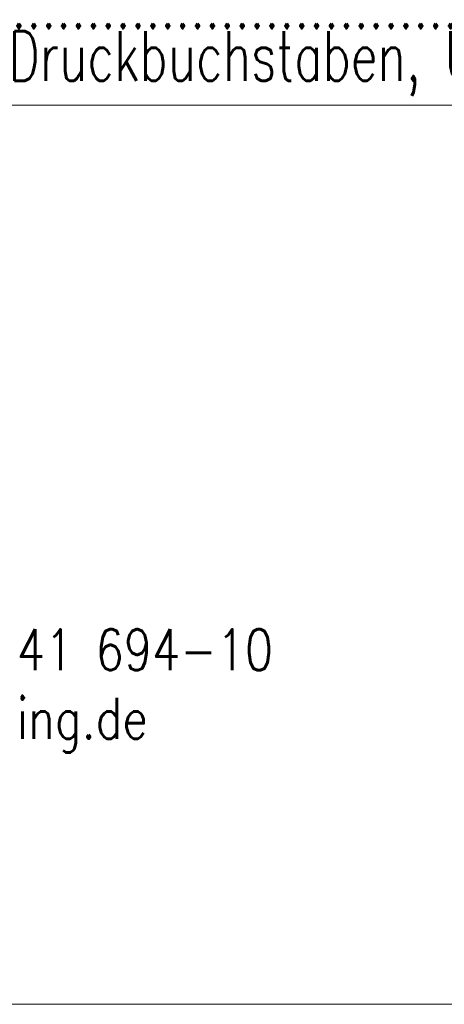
# Model space of a CAD drawing. Header units: metres. Extents: x -11 to 3521716, y 0 to 5943484.
# Tile 12 of 28: x 123.427 to 124.254, y 23.578 to 25.495. Entities that reach past the tile are written whole.
import ezdxf

# ---------------------------------------------------------------- set-up
doc = ezdxf.new("R2010")
doc.units = ezdxf.units.M
doc.layers.add('Stempel', color=7, linetype='Continuous')
doc.layers.add('T__TEXT', color=2, linetype='Continuous')
doc.styles.add('SIMPLEX8', font='simplexd.shx', dxfattribs={"width": 0.8})

# ---------------------------------------------------------------- blocks, each defined once
blk = doc.blocks.new('Planstempel')
at = {"layer": 'Stempel', "color": 7, "lineweight": 18}
for p, q in [((-9.25, 6.85), (-0.25, 6.85)), ((-9.25, 5.1), (-0.25, 5.1))]:
    blk.add_line(p, q, dxfattribs=at)
at = {"layer": 'Stempel', "color": 7, "lineweight": 18, "style": 'SIMPLEX8', "width": 0.7}
for s, p in [('.....................................................................................', (-4.6549, 7.0001)), ('Ort, Datum, Name in Druckbuchstaben, Unterschrift', (-4.6549, 6.8978))]:
    blk.add_text(s, height=0.096626, dxfattribs=at).set_placement(p)
at = {"layer": 'T__TEXT', "color": 1, "lineweight": 25, "insert": (-4.3925, 6.0969), "char_height": 0.08, "width": 4, "attachment_point": 1, "rotation": 360, "style": 'SIMPLEX8'}
blk.add_mtext('\\pxt16;Blumenstraße 72\\P04155 Leipzig^I\\PTelefon: 0345/6141 694-10\\P\\ptz;E-Mail: info@ibj-ing.de', dxfattribs=at)

msp = doc.modelspace()

# ---------------------------------------------------------------- block references
at = {"linetype": 'Continuous', "lineweight": 18}
msp.add_blockref('Planstempel', (127.0517, 18.478), dxfattribs=at)

doc.saveas('drawing.dxf')
